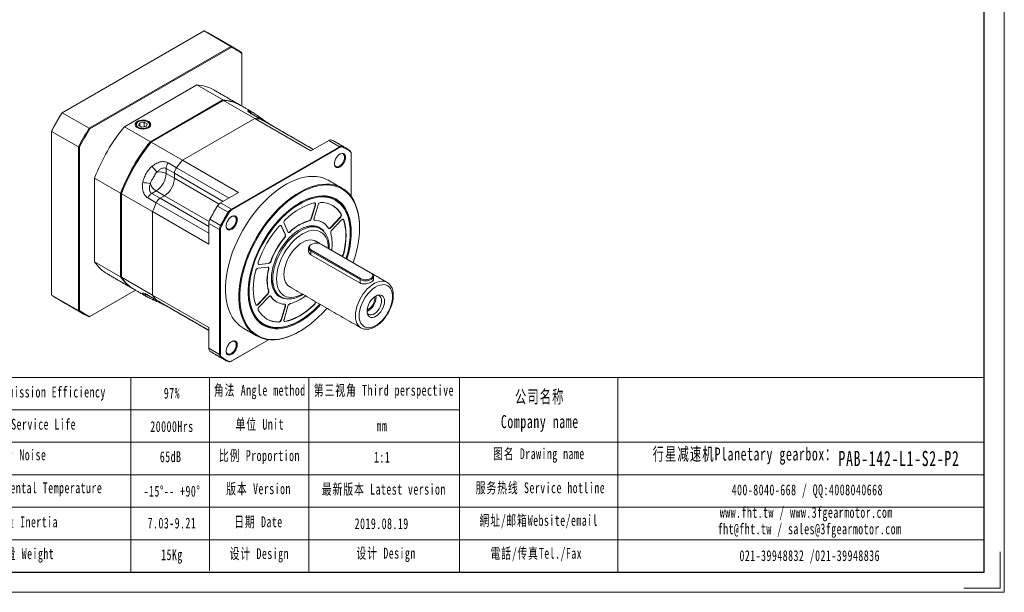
# Model space of a CAD drawing. Header units: millimetres. Extents: x -167 to 1131, y -116 to 802.
# Tile 3 of 5: x 380 to 1131, y -116 to 321. Entities that reach past the tile are written whole.
import ezdxf

# ---------------------------------------------------------------- set-up
doc = ezdxf.new("R2010")
doc.units = ezdxf.units.MM
doc.header["$LTSCALE"] = 2
doc.layers.get('0').update_dxf_attribs({"lineweight": 18})
doc.layers.add('SLD-0', color=7, linetype='Continuous', lineweight=18)
doc.layers.add('图框_外框线', color=7, linetype='Continuous', lineweight=18)
doc.styles.add('标准', font='txt', dxfattribs={"width": 0.667})

msp = doc.modelspace()

# ---------------------------------------------------------------- linework, layer by layer
at = {"color": 7, "linetype": 'Continuous', "lineweight": 15}
for p, q in [((520.8, 312.08), (412.83, 249.75)), ((520.8, 312.08), (541.3, 300.24)), ((433.34, 237.92), (541.3, 300.24)), ((541.52, 299.55), (433.82, 237.38)), ((549.54, 295.48), (549.54, 294.92)), ((549.54, 254.83), (549.54, 294.92)), ((460.1, 239.08), (515.24, 270.91)), ((515.24, 270.91), (535.04, 259.48)), ((479.9, 227.65), (535.04, 259.48)), ((535.75, 259.07), (480.61, 227.24)), ((535.75, 259.07), (559.43, 245.4)), ((433.34, 237.92), (412.83, 249.75)), ((563.9, 244.83), (557.53, 248.5)), ((471.79, 242.12), (470.89, 240.19)), ((470.89, 240.19), (473.34, 238.78)), ((475.13, 242.64), (471.79, 242.12)), ((471.79, 239.67), (471.79, 242.12)), ((477.58, 241.23), (475.13, 242.64)), ((475.13, 239.05), (475.13, 242.64)), ((476.69, 239.29), (477.58, 241.23)), ((504.3, 213.57), (559.43, 245.4)), ((504.3, 213.57), (559.43, 245.4)), ((602.21, 220.7), (559.43, 245.4)), ((603.95, 221.7), (563.9, 244.83)), ((404.59, 235.73), (404.59, 235.48)), ((404.59, 235.48), (425.09, 223.64)), ((404.59, 235.48), (404.59, 110.8)), ((460.1, 239.08), (479.9, 227.65)), ((473.34, 238.78), (476.69, 239.29)), ((504.3, 213.57), (480.61, 227.24)), ((602.21, 220.7), (615.8, 228.55)), ((623.94, 223.85), (615.8, 228.55)), ((618.14, 228.88), (626.27, 224.18)), ((425.09, 98.97), (425.09, 223.64)), ((425.8, 223.49), (425.8, 99.12)), ((541.62, 176.33), (623.94, 223.85)), ((624.29, 223.24), (541.97, 175.72)), ((624.29, 223.24), (623.94, 223.85)), ((626.39, 223.54), (626.27, 224.18)), ((632.19, 220.19), (632.1, 220.82)), ((632.98, 218.63), (632.98, 218.22)), ((632.98, 185.8), (632.98, 218.22)), ((493.47, 211.52), (499.84, 207.85)), ((504.3, 213.57), (547.08, 188.87)), ((498.28, 203.56), (491.91, 207.24)), ((491.91, 207.24), (491.91, 203.43)), ((491.91, 203.43), (498.28, 199.75)), ((498.28, 199.75), (498.28, 203.56)), ((498.28, 203.56), (498.28, 199.75)), ((535.41, 182.13), (498.28, 203.56)), ((499.84, 207.85), (539.9, 184.72)), ((437.47, 136.2), (437.47, 199.87)), ((437.47, 199.87), (457.27, 188.44)), ((532.31, 180.11), (498.28, 199.75)), ((457.27, 124.77), (457.27, 188.44)), ((457.97, 188.34), (457.97, 188.03)), ((457.97, 188.03), (481.66, 174.36)), ((457.97, 188.03), (457.97, 124.37)), ((484.25, 190.15), (480.95, 188.25)), ((480.95, 188.25), (487.31, 184.57)), ((484.25, 190.15), (490.62, 186.48)), ((533.49, 181.03), (547.08, 188.87)), ((484.38, 181.08), (478.02, 184.76)), ((524.44, 157.96), (484.38, 181.08)), ((487.31, 184.57), (490.62, 186.48)), ((490.62, 186.48), (487.31, 184.57)), ((487.31, 184.57), (524.44, 163.14)), ((524.64, 166.84), (490.62, 186.48)), ((533.49, 181.03), (541.62, 176.33)), ((481.66, 110.69), (481.66, 174.36)), ((481.66, 110.69), (481.66, 174.36)), ((524.44, 149.66), (481.66, 174.36)), ((539.28, 173.96), (531.15, 178.65)), ((539.87, 173.59), (539.28, 173.96)), ((541.97, 175.72), (541.62, 176.33)), ((602.51, 169.36), (605.5, 179.41)), ((602.73, 169.23), (605.71, 179.29)), ((607.67, 179.48), (604.69, 169.43)), ((605.71, 179.29), (605.5, 179.41)), ((532.57, 160.66), (524.44, 165.36)), ((524.44, 149.66), (524.44, 165.36)), ((525.33, 168.57), (533.46, 163.87)), ((581.76, 165.46), (584.75, 158.86)), ((601, 167.3), (600.79, 167.43)), ((602.51, 169.36), (602.73, 169.23)), ((605.12, 167.85), (605.33, 167.73)), ((617.18, 162.21), (624.39, 169.82)), ((617.4, 162.09), (624.61, 169.7)), ((625.42, 167.91), (618.21, 160.29)), ((624.61, 169.7), (624.39, 169.82)), ((625.12, 172.48), (625.33, 172.36)), ((627.3, 168), (627.09, 168.12)), ((533.28, 160.66), (532.57, 160.66)), ((532.57, 65.61), (532.57, 160.66)), ((533.28, 160.66), (533.28, 65.61)), ((534.08, 163.55), (533.46, 163.87)), ((582.58, 156.91), (579.59, 163.51)), ((579.8, 163.39), (579.59, 163.51)), ((582.79, 156.79), (579.8, 163.39)), ((586.26, 159.04), (586.47, 158.92)), ((617.18, 162.21), (617.4, 162.09)), ((639.35, 162.53), (639.35, 162.12)), ((582.15, 154.35), (581.93, 154.47)), ((582.58, 156.91), (582.79, 156.79)), ((600.47, 146.73), (600.47, 144.13)), ((602.65, 145.02), (602.22, 144.28)), ((639.7, 122.65), (602.22, 144.28)), ((602.22, 141.57), (602.22, 144.28)), ((602.65, 145.02), (640.12, 123.38)), ((647.76, 127.79), (610.28, 149.43)), ((437.47, 136.2), (457.27, 124.77)), ((571.66, 136.67), (571.87, 136.55)), ((639.7, 119.94), (602.22, 141.57)), ((627.09, 142.46), (627.3, 142.33)), ((569.27, 132.04), (562.06, 131.33)), ((562.66, 134.18), (569.87, 134.9)), ((562.66, 134.18), (562.87, 134.06)), ((562.87, 134.06), (570.08, 134.77)), ((570.08, 134.77), (569.87, 134.9)), ((570.08, 130.52), (569.87, 130.64)), ((648.19, 127.55), (647.76, 127.79)), ((481.66, 110.69), (457.97, 124.37)), ((572.17, 123.34), (572.17, 123.68)), ((639.7, 122.65), (640.12, 123.38)), ((639.7, 119.94), (639.7, 122.65)), ((649.94, 125.1), (649.94, 122.49)), ((468.55, 114.53), (433.34, 94.21)), ((433.82, 94.49), (468.55, 114.53)), ((554.62, 110.03), (554.49, 113.34)), ((555.23, 115.25), (555.2, 113.54)), ((569.87, 113.86), (570.08, 113.74)), ((425.09, 98.97), (404.59, 110.8)), ((478.02, 110.78), (484.38, 107.11)), ((481.66, 110.69), (524.44, 85.99)), ((484.38, 107.11), (524.44, 83.98)), ((561.85, 103.8), (569.06, 111.41)), ((562.06, 103.67), (569.27, 111.29)), ((570.08, 109.49), (562.87, 101.88)), ((569.27, 111.29), (569.06, 111.41)), ((571.87, 109.78), (571.66, 109.9)), ((579.8, 109.21), (579.45, 109.4)), ((492.95, 102.06), (492.87, 102.1)), ((499.24, 98.43), (499.31, 98.38)), ((499.31, 98.38), (499.24, 98.43)), ((561.85, 103.8), (562.06, 103.67)), ((579.59, 92.22), (582.58, 102.27)), ((579.8, 92.1), (582.79, 102.15)), ((584.75, 102.35), (581.76, 92.29)), ((582.79, 102.15), (582.58, 102.27)), ((604.85, 103.45), (604.64, 103.57)), ((577.86, 90.15), (577.65, 90.27)), ((579.59, 92.22), (579.8, 92.1)), ((582.41, 90.74), (582.63, 90.62)), ((524.44, 70.3), (524.44, 85.99)), ((640.31, 85.81), (640.15, 85.91)), ((570.05, 76.8), (541.62, 60.38)), ((541.97, 60.59), (570.05, 76.8)), ((524.44, 70.3), (532.57, 65.61)), ((533.46, 63.42), (525.33, 68.11)), ((533.28, 65.61), (532.57, 65.61)), ((533.46, 63.42), (534.08, 63.64)), ((539.28, 60.05), (539.87, 60.29)), ((541.62, 60.38), (541.97, 60.59))]:
    msp.add_line(p, q, dxfattribs=at)
for points in [[(557.53, 248.5), (557.87, 248.4), (558.05, 248.31)], [(478.48, 238.26), (479.4, 238.94), (480, 239.74), (480.23, 240.6), (480.09, 241.46), (479.58, 242.28), (478.74, 243), (477.61, 243.57), (476.27, 243.97), (474.8, 244.16), (473.3, 244.13), (471.85, 243.89), (470.56, 243.44), (469.5, 242.83), (468.73, 242.08), (468.31, 241.25), (468.26, 240.38), (468.59, 239.53), (469.27, 238.76), (470.27, 238.11), (471.51, 237.62), (472.93, 237.33), (474.43, 237.25), (475.91, 237.38), (477.29, 237.73), (478.48, 238.26)], [(477.81, 238.64), (478.64, 239.28), (479.15, 240.02), (479.29, 240.81), (479.05, 241.59), (478.46, 242.31), (477.56, 242.91), (476.41, 243.34), (475.1, 243.58), (473.72, 243.61), (472.38, 243.42), (471.18, 243.03), (470.21, 242.47), (469.54, 241.78), (469.21, 241.01), (469.26, 240.21), (469.67, 239.45), (470.43, 238.79), (471.47, 238.27), (472.71, 237.93), (474.06, 237.79), (475.43, 237.87), (476.71, 238.16), (477.81, 238.64)], [(564.42, 244.63), (564.24, 244.72), (563.9, 244.83)], [(563.9, 244.83), (564.24, 244.72), (564.42, 244.63)], [(628.62, 215.81), (628.49, 214.51), (628.1, 213.15), (627.47, 211.79), (626.65, 210.54), (625.69, 209.46), (624.65, 208.62), (623.59, 208.09), (622.58, 207.88), (621.68, 208.02), (620.95, 208.5), (620.44, 209.28), (620.17, 210.32), (620.17, 211.54), (620.44, 212.89), (620.95, 214.26), (621.68, 215.57), (622.58, 216.75), (623.59, 217.71), (624.65, 218.4), (625.69, 218.78), (626.65, 218.81), (627.47, 218.5), (628.1, 217.87), (628.49, 216.95), (628.62, 215.81)], [(627.92, 215.81), (627.78, 216.89), (627.4, 217.75), (626.78, 218.33), (625.97, 218.58), (625.03, 218.48), (624.2, 218.15)], [(620.14, 211.12), (620.27, 210.23), (620.66, 209.37), (621.28, 208.8), (622.08, 208.55), (623.02, 208.64), (624.03, 209.07), (625.03, 209.81), (625.97, 210.8), (626.78, 211.98), (627.4, 213.26), (627.78, 214.57), (627.92, 215.81)], [(615.63, 198.21), (614.72, 198.7), (612.17, 199.82), (609.46, 200.62), (606.6, 201.1), (603.62, 201.25), (600.52, 201.08), (597.33, 200.59), (594.07, 199.78), (590.74, 198.65), (587.37, 197.21), (583.98, 195.47), (580.58, 193.44), (577.2, 191.12), (573.85, 188.54), (570.55, 185.7), (567.32, 182.62), (564.18, 179.32), (561.14, 175.82), (558.22, 172.13), (555.43, 168.28), (552.8, 164.28), (550.33, 160.16), (548.04, 155.94), (545.95, 151.64), (544.05, 147.29), (542.37, 142.92), (540.92, 138.53), (539.69, 134.17), (538.7, 129.84), (537.95, 125.58), (537.45, 121.42), (537.2, 117.36), (537.2, 113.44), (537.45, 109.67), (537.95, 106.08), (538.7, 102.68), (539.69, 99.5), (540.92, 96.55), (542.37, 93.85), (544.05, 91.41), (545.95, 89.25), (548.04, 87.37), (550.33, 85.8), (550.63, 85.62)], [(593.39, 82.92), (590.84, 81.53), (587.46, 79.94), (584.11, 78.65), (580.81, 77.68), (577.58, 77.03), (574.43, 76.7), (571.39, 76.69), (568.47, 77.01), (565.69, 77.65), (563.05, 78.61), (560.59, 79.88), (558.3, 81.46), (556.2, 83.33), (554.31, 85.49), (552.63, 87.93), (551.17, 90.63), (549.94, 93.58), (548.95, 96.76), (548.21, 100.16), (547.7, 103.75), (547.45, 107.52), (547.45, 111.44), (547.7, 115.5), (548.21, 119.66), (548.95, 123.92), (549.94, 128.25), (551.17, 132.61), (552.63, 137), (554.31, 141.38), (556.2, 145.72), (558.3, 150.02), (560.59, 154.24), (563.05, 158.36), (565.69, 162.36), (568.47, 166.21), (571.39, 169.9), (574.43, 173.41), (577.58, 176.7), (580.81, 179.78), (584.11, 182.62), (587.46, 185.2), (590.84, 187.52), (594.23, 189.55), (597.63, 191.29), (600.99, 192.73), (604.32, 193.86), (607.59, 194.67), (610.78, 195.16), (613.87, 195.33), (616.85, 195.18), (619.71, 194.7), (622.42, 193.9), (624.97, 192.78), (627.35, 191.36), (629.54, 189.63), (631.54, 187.61), (633.33, 185.31), (634.9, 182.74), (636.24, 179.91), (637.35, 176.84), (638.22, 173.55), (638.85, 170.06), (639.22, 166.37), (639.35, 162.53)], [(639.35, 162.12), (639.22, 165.94), (638.85, 169.59), (638.23, 173.06), (637.37, 176.32), (636.27, 179.37), (634.93, 182.17), (633.38, 184.72), (631.6, 187.01), (629.62, 189.01), (627.44, 190.73), (625.08, 192.14), (622.55, 193.25), (619.86, 194.04), (617.03, 194.52), (614.07, 194.67), (611, 194.5), (607.83, 194.02), (604.59, 193.21), (601.29, 192.09), (597.95, 190.66), (594.58, 188.93), (591.21, 186.92), (587.85, 184.62), (584.53, 182.06), (581.26, 179.24), (578.05, 176.19), (574.93, 172.91), (571.91, 169.44), (569.02, 165.78), (566.25, 161.95), (563.64, 157.98), (561.19, 153.9), (558.92, 149.71), (556.84, 145.45), (554.96, 141.13), (553.29, 136.78), (551.85, 132.43), (550.63, 128.1), (549.65, 123.81), (548.91, 119.59), (548.41, 115.45), (548.16, 111.42), (548.16, 107.53), (548.41, 103.79), (548.91, 100.23), (549.65, 96.86), (550.63, 93.71), (551.85, 90.78), (553.29, 88.1), (554.96, 85.68), (556.84, 83.53), (558.92, 81.67), (561.19, 80.11), (563.64, 78.84), (566.25, 77.89), (569.02, 77.26), (571.91, 76.95), (574.93, 76.95), (578.05, 77.28), (581.26, 77.93), (584.53, 78.89), (587.85, 80.17), (591.21, 81.74), (594.58, 83.62), (597.95, 85.78), (601.29, 88.21), (604.59, 90.9), (607.83, 93.84), (611, 97), (614.07, 100.38), (614.4, 100.77)], [(609.63, 103.52), (608.21, 102.02), (605.27, 99.13), (602.25, 96.47), (599.18, 94.05), (596.08, 91.9), (592.96, 90.03), (589.84, 88.45), (586.75, 87.16), (583.71, 86.19), (580.72, 85.52), (577.82, 85.18), (575.02, 85.15), (572.34, 85.45), (569.8, 86.06), (567.4, 86.99), (565.17, 88.22), (563.13, 89.76), (561.27, 91.59), (559.62, 93.7), (558.19, 96.07), (556.98, 98.69), (556, 101.55), (555.27, 104.63), (554.77, 107.9), (554.52, 111.35), (554.52, 114.95), (554.77, 118.69), (555.27, 122.53), (556, 126.46), (556.98, 130.45), (558.19, 134.47), (559.62, 138.49), (561.27, 142.5), (563.13, 146.47), (565.17, 150.37), (567.4, 154.18), (569.8, 157.88), (572.34, 161.43), (575.02, 164.82), (577.82, 168.03), (580.72, 171.03), (583.71, 173.81), (586.75, 176.35), (589.84, 178.64), (592.96, 180.65), (596.08, 182.38), (599.18, 183.81), (602.25, 184.94), (605.27, 185.76), (608.21, 186.27), (611.07, 186.45), (613.81, 186.32), (616.43, 185.86), (618.9, 185.09), (621.21, 184.01), (623.35, 182.62), (625.3, 180.94), (627.06, 178.97), (628.6, 176.73), (629.92, 174.23), (631.01, 171.48), (631.87, 168.51), (632.49, 165.34), (632.86, 161.97), (632.98, 158.45)], [(605.47, 184.95), (604.46, 184.72), (601.45, 183.84), (598.38, 182.65), (595.29, 181.15), (592.19, 179.36), (589.09, 177.29), (586.03, 174.94), (583.02, 172.34), (580.07, 169.51), (577.22, 166.46), (574.47, 163.21), (571.85, 159.78), (569.37, 156.19), (567.04, 152.47), (564.89, 148.65), (562.93, 144.74), (561.17, 140.77), (559.62, 136.77), (558.28, 132.77), (557.18, 128.78), (556.32, 124.84), (555.7, 120.97), (555.33, 117.2), (555.23, 115.25)], [(604.85, 180.96), (602.13, 180.3), (599.37, 179.35), (596.56, 178.12), (593.74, 176.62), (590.92, 174.86), (588.11, 172.85), (585.34, 170.6), (582.63, 168.13)], [(620.88, 183.63), (620.33, 183.94), (617.98, 184.98), (615.48, 185.71), (612.83, 186.11), (610.06, 186.19), (607.18, 185.95), (604.2, 185.38), (601.16, 184.49), (598.07, 183.28), (594.95, 181.77), (593.55, 181)], [(593.55, 181), (594.95, 181.77), (595.19, 181.9)], [(595.19, 181.9), (598.07, 183.28), (601.16, 184.49), (604.2, 185.38), (607.18, 185.95), (610.06, 186.19), (612.83, 186.11), (615.48, 185.71), (617.98, 184.98), (620.33, 183.94), (622.49, 182.58), (624.48, 180.92), (626.25, 178.97), (627.82, 176.74), (629.16, 174.25), (630.27, 171.51), (631.15, 168.54), (631.77, 165.36), (632.15, 161.99), (632.28, 158.45), (632.15, 154.76), (631.77, 150.95), (631.15, 147.05), (630.27, 143.07), (629.16, 139.05), (629, 138.52)], [(604.85, 180.96), (605.11, 180.98), (605.35, 180.92), (605.54, 180.78), (605.69, 180.58), (605.78, 180.31), (605.82, 180), (605.8, 179.65), (605.71, 179.29)], [(632.12, 153.89), (632.15, 154.38), (632.28, 158.04), (632.15, 161.55), (631.78, 164.89), (631.16, 168.04), (630.29, 170.98), (629.19, 173.7), (627.86, 176.17), (626.31, 178.38), (624.55, 180.31), (622.58, 181.95), (620.43, 183.3), (618.11, 184.33), (615.63, 185.05), (613.01, 185.45), (610.26, 185.53), (607.4, 185.29), (605.47, 184.95)], [(537.64, 163.5), (537.77, 162.61), (538.16, 161.75), (538.78, 161.17), (539.58, 160.93), (540.52, 161.02), (541.53, 161.45), (542.53, 162.18), (543.47, 163.17), (544.28, 164.35), (544.9, 165.64), (545.28, 166.94), (545.42, 168.18)], [(546.12, 168.18), (545.99, 166.89), (545.6, 165.52), (544.97, 164.17), (544.15, 162.91), (543.19, 161.83), (542.15, 161), (541.09, 160.46), (540.08, 160.26), (539.18, 160.4), (538.45, 160.87), (537.94, 161.65), (537.67, 162.69), (537.67, 163.92), (537.94, 165.26), (538.45, 166.63), (539.18, 167.95), (540.08, 169.12), (541.09, 170.09), (542.15, 170.78), (543.19, 171.15), (544.15, 171.18), (544.97, 170.87), (545.6, 170.24), (545.99, 169.32), (546.12, 168.18)], [(545.42, 168.18), (545.28, 169.27), (544.9, 170.13), (544.28, 170.7), (543.47, 170.95), (542.53, 170.86), (541.7, 170.52)], [(605.33, 167.73), (605.11, 167.77), (604.92, 167.87), (604.77, 168.03), (604.66, 168.24), (604.6, 168.49), (604.58, 168.78), (604.61, 169.1), (604.69, 169.43)], [(604.89, 167.9), (604.9, 167.89), (605.12, 167.85)], [(625.42, 167.91), (625.7, 168.16), (625.99, 168.36), (626.27, 168.48), (626.55, 168.53), (626.8, 168.51), (627.01, 168.41), (627.18, 168.23), (627.3, 168)], [(627.09, 168.12), (626.97, 168.36), (626.85, 168.49)], [(627.09, 142.46), (627.87, 146.04), (628.43, 149.56), (628.77, 153), (628.88, 156.32), (628.77, 159.52), (628.43, 162.56), (627.87, 165.43), (627.09, 168.12)], [(627.3, 142.33), (628.08, 145.92), (628.64, 149.44), (628.98, 152.87), (629.09, 156.2), (628.98, 159.39), (628.64, 162.44), (628.08, 165.31), (627.3, 168)], [(572.17, 123.68), (572.3, 126.11), (572.68, 128.98), (573.3, 131.94), (574.16, 134.95), (575.26, 137.96), (576.57, 140.95), (578.08, 143.88), (579.78, 146.71), (581.64, 149.42), (583.64, 151.96), (585.76, 154.32), (587.97, 156.46), (590.25, 158.35), (592.57, 159.98), (594.91, 161.33), (597.23, 162.38), (599.41, 163.09)], [(573.23, 123.14), (573.36, 125.86), (573.73, 128.69), (574.34, 131.6), (575.19, 134.55), (576.27, 137.52), (577.56, 140.46), (579.04, 143.34), (580.71, 146.12), (582.54, 148.78), (584.51, 151.29), (586.59, 153.61), (588.77, 155.71), (591.01, 157.57), (593.3, 159.18), (595.59, 160.5), (597.88, 161.54), (600.12, 162.26), (602.3, 162.67), (604.38, 162.76), (606.35, 162.53), (608.18, 161.98), (609.5, 161.33)], [(615.66, 146.23), (615.53, 148.48), (615.16, 150.8), (614.55, 152.9), (613.7, 154.78), (612.62, 156.41), (611.34, 157.76), (609.86, 158.81), (608.2, 159.57), (606.39, 160), (604.45, 160.12), (602.4, 159.92), (600.27, 159.4), (598.08, 158.56), (595.86, 157.43), (593.64, 156), (591.45, 154.31), (589.32, 152.37), (587.27, 150.2), (585.33, 147.84), (583.52, 145.31), (581.86, 142.65), (580.38, 139.88), (579.1, 137.05), (578.02, 134.19), (577.17, 131.33), (576.56, 128.51), (576.19, 125.77), (576.06, 123.14)], [(577.86, 163.1), (578.13, 163.38), (578.42, 163.6), (578.71, 163.75), (578.99, 163.83), (579.25, 163.83), (579.48, 163.75), (579.67, 163.61), (579.8, 163.39)], [(579.59, 163.51), (579.45, 163.73), (579.39, 163.8)], [(586.47, 158.92), (586.22, 158.71), (585.96, 158.55), (585.7, 158.45), (585.46, 158.41), (585.23, 158.43), (585.03, 158.52), (584.87, 158.66), (584.75, 158.86)], [(608.38, 161.98), (607.12, 162.59), (605.29, 163.14), (603.32, 163.37), (601.24, 163.28), (599.06, 162.87), (596.82, 162.15), (596.61, 162.07)], [(617.4, 162.09), (617.15, 161.86), (616.89, 161.67), (616.63, 161.54), (616.38, 161.47), (616.14, 161.46), (615.93, 161.52), (615.75, 161.63), (615.6, 161.8)], [(581.72, 126.4), (581.84, 128.65), (582.22, 131.01), (582.84, 133.42), (583.69, 135.86), (584.76, 138.28), (586.03, 140.63), (587.47, 142.87), (589.06, 144.96), (590.78, 146.87), (592.58, 148.56), (594.44, 150), (596.33, 151.16), (598.21, 152.03), (600.05, 152.58), (601.81, 152.82), (603.47, 152.72), (604.99, 152.31), (605.86, 151.89)], [(610.28, 149.43), (609.17, 149.92), (607.86, 150.23), (606.47, 150.34), (605.07, 150.23), (603.77, 149.92), (602.65, 149.43), (601.79, 148.78), (601.25, 148.03), (601.07, 147.22), (601.25, 146.42), (601.79, 145.66), (602.65, 145.02)], [(602.22, 144.28), (601.27, 145), (600.67, 145.84), (600.47, 146.73), (600.67, 147.63), (601.27, 148.46), (602.22, 149.18), (602.22, 149.18)], [(562.87, 134.06), (562.61, 134.07), (562.39, 134.16), (562.21, 134.32), (562.09, 134.55), (562.01, 134.83), (562, 135.16), (562.04, 135.51), (562.15, 135.89)], [(560.17, 129.25), (559.39, 125.66), (558.83, 122.14), (558.5, 118.7), (558.38, 115.38), (558.5, 112.18), (558.83, 109.14), (559.39, 106.27), (560.17, 103.58)], [(562.31, 134.22), (562.4, 134.19), (562.66, 134.18)], [(569.27, 132.04), (569.5, 132.04), (569.7, 131.97), (569.88, 131.84), (570.01, 131.66), (570.1, 131.42), (570.14, 131.15), (570.13, 130.85), (570.08, 130.52)], [(648.19, 127.55), (649.14, 126.83), (649.74, 125.99), (649.94, 125.1), (649.74, 124.2), (649.14, 123.37), (648.19, 122.65), (646.94, 122.1), (645.5, 121.75), (643.94, 121.63), (642.39, 121.75), (640.94, 122.1), (639.7, 122.65)], [(640.12, 123.38), (641.24, 122.89), (642.55, 122.58), (643.94, 122.47), (645.34, 122.58), (646.64, 122.89), (647.76, 123.38), (648.62, 124.03), (649.16, 124.78), (649.34, 125.59), (649.16, 126.39), (648.62, 127.15), (647.76, 127.79)], [(582.37, 108.06), (581.64, 108.19), (579.78, 108.75), (578.08, 109.62), (576.57, 110.81), (575.26, 112.28), (574.16, 114.03), (573.3, 116.04), (572.68, 118.28), (572.3, 120.72), (572.17, 123.34)], [(579.45, 109.4), (579.04, 109.64), (577.56, 110.81), (576.27, 112.26), (575.19, 113.98), (574.34, 115.95), (573.73, 118.16), (573.36, 120.56), (573.23, 123.14)], [(576.06, 123.14), (576.19, 120.65), (576.56, 118.33), (577.17, 116.23), (578.02, 114.35), (579.1, 112.72), (580.38, 111.37), (581.86, 110.32), (583.52, 109.56), (585.33, 109.13), (587.27, 109.01), (589.32, 109.21), (591.45, 109.73), (593.64, 110.57), (595.66, 111.59)], [(585.86, 117.24), (584.76, 118.04), (583.69, 119.22), (582.84, 120.67), (582.22, 122.38), (581.84, 124.3), (581.72, 126.4)], [(636.16, 94.97), (636.29, 97.22), (636.67, 99.57), (637.29, 101.99), (638.14, 104.43), (639.21, 106.85), (640.48, 109.2), (641.92, 111.44), (643.51, 113.53), (645.22, 115.44), (647.03, 117.13), (648.89, 118.56), (650.78, 119.73), (652.66, 120.59), (654.5, 121.15), (656.26, 121.38), (657.92, 121.29), (659.44, 120.88), (660.34, 120.43)], [(554.49, 113.34), (554.62, 110), (555, 106.63), (555.62, 103.45), (556.5, 100.48), (557.61, 97.74), (558.95, 95.24), (560.51, 93.02), (562.29, 91.07), (564.27, 89.41), (565.89, 88.36)], [(555.2, 113.54), (555.33, 110.03), (555.7, 106.69), (556.32, 103.54), (557.18, 100.6), (558.28, 97.88), (559.62, 95.41), (561.17, 93.2), (562.93, 91.27), (564.89, 89.63), (567.04, 88.28), (569.37, 87.25), (571.85, 86.53), (574.47, 86.13), (577.22, 86.05), (580.07, 86.29), (583.02, 86.86), (586.03, 87.74), (589.09, 88.93), (592.19, 90.43), (594.92, 91.99)], [(638.99, 94.97), (639.12, 93), (639.49, 91.2), (640.09, 89.63), (640.93, 88.3), (641.97, 87.24), (643.2, 86.48), (644.6, 86.02), (646.14, 85.89), (647.79, 86.07), (649.51, 86.57), (651.28, 87.37), (653.05, 88.47), (654.8, 89.83), (656.49, 91.44), (658.08, 93.26), (659.56, 95.26), (660.88, 97.39), (662.02, 99.62), (662.96, 101.9), (663.68, 104.19), (664.17, 106.45), (664.42, 108.62), (664.42, 110.67), (664.17, 112.56), (663.68, 114.25), (662.96, 115.7), (662.02, 116.9), (660.88, 117.81), (659.56, 118.42), (658.08, 118.72), (656.49, 118.7), (654.8, 118.36), (653.05, 117.7), (651.28, 116.75), (649.51, 115.52), (647.79, 114.02), (646.14, 112.31), (644.6, 110.39), (643.2, 108.32), (641.97, 106.14), (640.93, 103.87), (640.09, 101.58), (639.49, 99.31), (639.12, 97.09), (638.99, 94.97)], [(478.02, 110.78), (478.28, 110.54), (478.45, 110.43)], [(484.38, 107.11), (484.65, 106.87), (484.81, 106.76)], [(484.81, 106.76), (484.65, 106.87), (484.38, 107.11)], [(609, 103.88), (607.18, 101.96), (604.2, 99.1), (601.16, 96.48), (598.07, 94.12), (594.95, 92.02), (591.82, 90.22), (588.7, 88.71), (585.61, 87.5), (582.56, 86.61), (579.59, 86.04), (576.71, 85.8), (573.94, 85.88), (571.29, 86.28), (568.79, 87.01), (566.44, 88.05), (564.27, 89.41), (562.29, 91.07), (560.51, 93.02), (558.95, 95.24), (557.61, 97.74), (556.5, 100.48), (555.62, 103.45), (555, 106.63), (554.62, 110), (554.62, 110.03)], [(570.08, 109.49), (570.33, 109.72), (570.59, 109.91), (570.85, 110.04), (571.1, 110.11), (571.34, 110.12), (571.55, 110.06), (571.73, 109.95), (571.87, 109.78)], [(571.66, 109.9), (571.52, 110.07), (571.51, 110.08)], [(645.07, 98.48), (645.2, 100.05), (645.58, 101.71), (646.19, 103.39), (647.02, 105.03), (648.03, 106.57), (649.18, 107.94), (650.42, 109.1), (651.72, 110), (653.02, 110.6), (654.27, 110.88), (655.42, 110.83), (656.42, 110.46), (657.25, 109.78), (657.86, 108.8), (658.24, 107.58), (658.37, 106.16), (658.24, 104.58), (657.86, 102.93), (657.25, 101.24), (656.42, 99.6), (655.42, 98.06), (654.27, 96.69), (653.02, 95.53), (651.72, 94.64), (650.42, 94.04), (649.18, 93.75), (648.03, 93.8), (647.02, 94.17), (646.19, 94.86), (645.58, 95.83), (645.2, 97.05), (645.07, 98.48)], [(651.81, 110.05), (651.9, 108.95), (651.77, 107.48), (651.39, 105.92), (650.78, 104.35), (649.97, 102.83), (648.98, 101.43), (647.87, 100.22), (646.67, 99.24), (645.45, 98.53), (645.07, 98.37)], [(653.19, 110.65), (653.22, 110.65), (654.21, 110.39), (655.03, 109.82), (655.64, 108.95), (656.01, 107.83), (656.14, 106.5), (656.01, 105.03), (655.64, 103.47), (655.03, 101.9), (654.21, 100.38), (653.22, 98.98), (652.11, 97.77), (650.92, 96.79), (649.7, 96.08), (648.5, 95.69), (647.39, 95.62), (646.4, 95.87), (645.59, 96.45), (645.24, 96.88)], [(562.06, 103.67), (561.78, 103.42), (561.49, 103.22), (561.2, 103.1), (560.93, 103.05), (560.68, 103.07), (560.46, 103.17), (560.29, 103.35), (560.17, 103.58)], [(582.15, 103.85), (582.36, 103.81), (582.55, 103.71), (582.7, 103.55), (582.82, 103.34), (582.88, 103.09), (582.9, 102.8), (582.87, 102.48), (582.79, 102.15)], [(582.41, 90.74), (585.13, 91.41), (587.9, 92.36), (590.7, 93.59), (593.53, 95.09), (596.35, 96.85), (599.15, 98.85), (601.92, 101.1), (604.64, 103.57)], [(582.63, 90.62), (585.34, 91.28), (588.11, 92.23), (590.92, 93.46), (593.74, 94.96), (596.56, 96.72), (599.37, 98.73), (602.13, 100.98), (604.85, 103.45)], [(582.63, 90.62), (582.36, 90.6), (582.13, 90.66), (581.93, 90.8), (581.78, 91), (581.69, 91.27), (581.66, 91.58), (581.68, 91.93), (581.76, 92.29)], [(581.97, 90.76), (582.15, 90.72), (582.41, 90.74)], [(640.15, 85.91), (639.21, 86.61), (638.14, 87.79), (637.29, 89.24), (636.67, 90.94), (636.29, 92.87), (636.16, 94.97)], [(546.12, 72.91), (545.99, 71.62), (545.6, 70.25), (544.97, 68.9), (544.15, 67.64), (543.19, 66.56), (542.15, 65.73), (541.09, 65.19), (540.08, 64.99), (539.18, 65.13), (538.45, 65.6), (537.94, 66.38), (537.67, 67.42), (537.67, 68.65), (537.94, 69.99), (538.45, 71.36), (539.18, 72.68), (540.08, 73.86), (541.09, 74.82), (542.15, 75.51), (543.19, 75.88), (544.15, 75.91), (544.97, 75.6), (545.6, 74.97), (545.99, 74.06), (546.12, 72.91)], [(545.42, 72.91), (545.28, 74), (544.9, 74.86), (544.28, 75.43), (543.47, 75.68), (542.53, 75.59), (541.7, 75.26)], [(537.64, 68.23), (537.77, 67.34), (538.16, 66.48), (538.78, 65.91), (539.58, 65.66), (540.52, 65.75), (541.53, 66.18), (542.53, 66.91), (543.47, 67.9), (544.28, 69.08), (544.9, 70.37), (545.28, 71.68), (545.42, 72.91)]]:
    msp.add_lwpolyline(points, dxfattribs=at)
for centre, radius, start, end in [((505.56, 276.17), 39.01, 60.00961, 67.00886), ((526.09, 264.39), 38.95, 52.97641, 67.01284), ((526.28, 263.9), 38.78, 53.13539, 66.85386), ((513.89, 242.02), 28.92, 60.41329, 87.32524), ((533.77, 230.9), 28.61, 59.43915, 87.46536), ((534.4, 230.18), 28.92, 60.41329, 87.32524), ((583.13, 141.91), 201.58, 147.65645, 152.34356), ((582.29, 142.4), 200.72, 147.70969, 152.2903), ((552.47, 247.11), 4.9, 23.61759, 61.84884), ((471.38, 239.48), 3.22, 115.52813, 164.83849), ((477.01, 239.41), 3.32, 15.96791, 63.66552), ((557.68, 213.81), 31.63, 78.6744, 86.82622), ((557.68, 213.81), 31.63, 78.6744, 86.82622), ((560.92, 245.61), 2.01, 356.86586, 49.18776), ((603.64, 130.07), 201.58, 147.65645, 152.34356), ((603.5, 130.15), 200.72, 147.70969, 152.2903), ((566.78, 151.35), 138.12, 140.56707, 159.43293), ((586.58, 139.92), 138.12, 140.56707, 159.43293), ((587.29, 139.51), 138.12, 140.56707, 159.43293), ((586.47, 139.99), 137.29, 140.62077, 159.37923), ((586.47, 139.99), 137.29, 140.62077, 159.37923), ((617.3, 226.39), 2.63, 71.29541, 124.73674), ((605.59, 200.41), 31.11, 60.00741, 66.20427), ((625.43, 221.69), 2.63, 71.29541, 124.73674), ((625.64, 221.3), 2.36, 71.29542, 124.73685), ((613.74, 195.75), 31.07, 53.78224, 66.20701), ((613.93, 195.25), 30.91, 53.7824, 66.2068), ((630.36, 218.84), 2.63, 355.26075, 48.69355), ((630.63, 218.41), 2.36, 355.26088, 48.69344), ((499.49, 206.91), 7.58, 142.50818, 177.51405), ((606.52, 129.22), 132.53, 140.47214, 143.6079), ((606.52, 129.22), 132.53, 140.47214, 143.6079), ((505.2, 224.26), 28.28, 212.54253, 224.46596), ((475.28, 204.18), 16.65, 302.60548, 357.39452), ((486.97, 193.85), 10.78, 62.68243, 100.43304), ((505.85, 203.24), 7.58, 142.50818, 177.51405), ((505.85, 203.24), 7.58, 142.50818, 177.51405), ((472.85, 168.25), 28.26, 75.52924, 87.46188), ((490.07, 199.22), 10.78, 199.56509, 237.32237), ((481.64, 200.51), 16.65, 302.60548, 357.39452), ((481.64, 200.51), 16.65, 302.60548, 357.39452), ((485.02, 181.86), 7.58, 122.48444, 157.49264), ((605.83, 128), 132.54, 156.39198, 159.52759), ((605.83, 128), 132.54, 156.39198, 159.52759), ((491.38, 178.18), 7.58, 122.48444, 157.49264), ((491.38, 178.18), 7.58, 122.48444, 157.49264), ((537.21, 175.02), 7.06, 121.75804, 149.02427), ((604.2, 180.01), 1.43, 335.02477, 40.31011), ((610.17, 178.94), 2.55, 102.53504, 167.86196), ((609.91, 163.8), 17.63, 29.02814, 90.96109), ((667.53, 93.19), 160.95, 147.9263, 152.0737), ((675.66, 88.5), 160.95, 147.9263, 152.0737), ((675.52, 88.58), 160.08, 147.9263, 152.07368), ((545.34, 170.32), 7.06, 121.75804, 149.02427), ((545.32, 170.31), 6.36, 121.75793, 149.02435), ((609.27, 163.56), 18.19, 29.37649, 59.01585), ((531.5, 165.14), 7.06, 150.97622, 178.24018), ((584.38, 166.09), 2.69, 130.70142, 193.54748), ((609.29, 135.92), 32.64, 105.10206, 134.89256), ((609.51, 135.79), 32.64, 105.10206, 134.89256), ((599.82, 170.03), 2.78, 290.52184, 346.00947), ((600.03, 169.91), 2.78, 290.52184, 346.00947), ((604.82, 155.27), 12.58, 60.47681, 88.6645), ((605.1, 155.48), 12.26, 31.04711, 88.94213), ((622.68, 171.72), 2.55, 312.14044, 17.46124), ((622.89, 171.59), 2.55, 312.14044, 17.46124), ((539.63, 160.45), 7.06, 150.97622, 178.24018), ((539.64, 160.47), 6.36, 150.97635, 178.24004), ((642.25, 107.78), 84.89, 139.33232, 160.66768), ((585.22, 159.89), 1.34, 258.54019, 320.50346), ((603.13, 152.15), 11.56, 36.30363, 108.7677), ((615.99, 163.08), 1.47, 260.66258, 324.00405), ((620.14, 158.29), 2.78, 133.99216, 189.4756), ((587.66, 149.7), 30.83, 350.88767, 15.29926), ((563.79, 159.48), 69.2, 342.05797, 359.13982), ((557.97, 163.38), 81.38, 339.90159, 359.11519), ((627.62, 116.23), 59.58, 140.06942, 159.93058), ((627.84, 116.11), 59.58, 140.06942, 159.93058), ((580.07, 156.27), 2.59, 316.04234, 14.37543), ((580.28, 156.15), 2.59, 316.04234, 14.37543), ((561.31, 159.79), 71.05, 342.54303, 355.23989), ((461.76, 151.75), 28.84, 212.6264, 239.63025), ((569.17, 137.39), 2.59, 285.62105, 343.9597), ((569.38, 137.27), 2.59, 285.62105, 343.9597), ((624.09, 143.17), 3.09, 301.37347, 346.70483), ((624.37, 142.99), 3, 300.69075, 347.38754), ((562.82, 128.75), 2.69, 106.44964, 169.30048), ((601.42, 122.25), 32.64, 165.10713, 194.89287), ((601.63, 122.13), 32.64, 165.10713, 194.89287), ((568.61, 131.12), 1.34, 339.49546, 41.46179), ((481.5, 140.27), 28.76, 212.60082, 240.48984), ((482.15, 139.8), 28.68, 212.55204, 239.70461), ((567.13, 113.41), 2.78, 313.99218, 9.47559), ((567.34, 113.28), 2.78, 313.99218, 9.47559), ((585.26, 120.79), 12.79, 186.87867, 237.46625), ((428.19, 142.12), 39.21, 232.99825, 239.97795), ((476.69, 115.86), 4.9, 238.1521, 276.38124), ((482.22, 109.3), 2.01, 251.15611, 303.20106), ((508.15, 128), 31.64, 213.16503, 221.31599), ((508.15, 128), 31.64, 213.16503, 221.31599), ((582.38, 116.41), 12.54, 211.27384, 239.58016), ((582.37, 116.1), 12.26, 211.04708, 268.94218), ((579.18, 133.04), 29.68, 284.21567, 309.59957), ((602.65, 105.75), 2.95, 312.30705, 1.95102), ((602.78, 105.66), 3.04, 313.09183, 1.16623), ((640.97, 108.52), 10, 294.504, 5.50139), ((448.55, 130.06), 38.95, 232.97642, 247.01286), ((449.06, 130.14), 38.78, 233.13539, 246.85386), ((560.67, 104.62), 1.43, 259.69214, 324.9745), ((564.58, 99.99), 2.55, 132.14039, 197.46123), ((577.57, 107.78), 17.63, 209.02817, 270.96108), ((581.23, 102.87), 1.47, 335.99544, 39.33932), ((587.45, 101.67), 2.78, 110.52185, 166.0095), ((559.01, 149.36), 67.68, 302.04412, 317.72808), ((577.46, 108.45), 18.19, 240.98841, 270.61466), ((577.1, 92.76), 2.55, 282.53501, 347.86192), ((577.31, 92.64), 2.55, 282.53501, 347.86192), ((527.06, 70.08), 2.63, 175.26087, 228.69337), ((543.71, 93.22), 31.12, 233.78586, 239.99721), ((535.19, 65.39), 2.63, 175.26087, 228.69337), ((535.64, 65.41), 2.36, 175.26087, 228.69351), ((551.82, 88.49), 31.07, 233.78234, 246.2069), ((552.34, 88.57), 30.91, 233.78227, 246.20698), ((540.12, 62.54), 2.63, 251.2957, 304.73666), ((540.63, 62.53), 2.36, 251.29521, 304.73706)]:
    msp.add_arc(centre, radius, start, end, dxfattribs=at)
for points in [[(545.56, 298.12), (525.06, 309.96)], [(541.3, 300.24), (541.52, 299.55)], [(547.97, 255.74), (528.17, 267.17)], [(535.04, 259.48), (535.3, 258.81)], [(557.73, 250.11), (548.68, 255.33)], [(412.83, 249.75), (412.61, 249.63)], [(564.42, 244.63), (558.05, 248.31)], [(470.66, 242.77), (469.99, 242.38)], [(478.48, 242.38), (477.81, 242.77)], [(604.05, 221.76), (564.42, 244.63)], [(433.34, 237.92), (433.82, 237.38)], [(479.9, 227.65), (480.35, 227.09)], [(480.35, 227.09), (480.61, 227.24)], [(629.27, 222.66), (621.14, 227.35)], [(425.8, 223.49), (425.09, 223.64)], [(625.88, 192.29), (615.63, 198.21)], [(457.97, 188.34), (457.27, 188.44)], [(611.24, 166.1), (611.02, 166.22)], [(609.44, 161.36), (608.38, 161.98)], [(609.41, 149.84), (605.86, 151.89)], [(602.65, 149.43), (602.22, 149.18)], [(447.18, 126.87), (466.97, 115.44)], [(457.97, 124.88), (457.27, 124.77)], [(572.32, 123.54), (572.33, 123.86)], [(660.31, 120.45), (648.94, 127.02)], [(467.68, 115.03), (476.73, 109.81)], [(585.86, 117.24), (640.31, 85.81)], [(408.57, 108.17), (429.07, 96.33)], [(478.45, 110.43), (484.81, 106.76)], [(484.81, 106.76), (524.44, 83.88)], [(576.03, 105.6), (576.24, 105.48)], [(578.39, 110.01), (579.45, 109.4)], [(425.8, 99.12), (425.09, 98.97)], [(492.95, 102.06), (499.31, 98.38)], [(499.31, 98.38), (524.44, 83.88)], [(433.82, 94.49), (433.34, 94.21)], [(550.63, 85.62), (560.89, 79.7)], [(593.39, 82.92), (593.75, 83.13)], [(528.15, 66.27), (536.28, 61.57)]]:
    msp.add_open_spline(points, degree=1, dxfattribs=at)
for points, knots in [([(557.53, 248.5), (557.07, 248.78), (555.84, 249.52), (554.98, 250.2), (554.43, 250.74), (554.18, 251.08), (554.13, 251.46), (554.52, 251.44), (554.78, 251.43)], [0, 0, 0, 0, 0.744928, 1.980478, 2.216189, 2.963852, 3.712329, 5.105571, 5.105571, 5.105571, 5.105571]), ([(554.78, 251.43), (554.8, 251.43), (555.11, 251.37), (555.99, 251.06), (557.14, 250.43), (557.73, 250.11)], [0, 0, 0, 0, 0.112303, 1.647548, 3.240552, 3.240552, 3.240552, 3.240552]), ([(558.08, 248.3), (557.89, 248.41), (557.35, 248.72), (556.71, 249.14), (556.24, 249.48), (556.03, 249.67), (556.04, 249.65), (556.05, 249.64)], [0, 0, 0, 0, 0.383135, 1.073151, 1.734714, 2.252477, 2.454357, 2.454357, 2.454357, 2.454357]), ([(557.73, 250.11), (557.73, 250.11), (557.8, 250.07), (557.9, 250), (557.99, 249.94)], [0, 0, 0, 0, 0.0042691, 0.313081, 0.313081, 0.313081, 0.313081]), ([(562.23, 247.12), (561.82, 247.42), (560.91, 248.07), (559.57, 248.97), (558.59, 249.61), (558.07, 249.9), (558, 249.94)], [0, 0, 0, 0, 1.337759, 2.977946, 4.822442, 5.085177, 5.085177, 5.085177, 5.085177]), ([(572.54, 239.95), (572.34, 240.06), (571.8, 240.37), (570.75, 241.04), (569.47, 241.9), (568.08, 242.87), (566.64, 243.91), (565.14, 245), (563.65, 246.1), (562.7, 246.78), (562.23, 247.12)], [0, 0, 0, 0, 0.842966, 2.298601, 3.807125, 5.384553, 7.047716, 8.806902, 10.693053, 12.565794, 12.565794, 12.565794, 12.565794]), ([(481.36, 209.05), (482.25, 209.71), (484.15, 211.11), (487.38, 212.33), (490.75, 212.65), (492.57, 211.9), (493.47, 211.52)], [0, 0, 0, 0, 3.110229, 6.600241, 9.866692, 13.094402, 13.094402, 13.094402, 13.094402]), ([(474.11, 196.48), (474.12, 196.57), (474.33, 197.81), (475.06, 200.18), (476.84, 203.69), (478.88, 206.78), (480.69, 208.44), (481.36, 209.05)], [0, 0, 0, 0, 0.255641, 3.811449, 7.382791, 12.040131, 14.764394, 14.764394, 14.764394, 14.764394]), ([(485.02, 204.45), (484.63, 204.03), (483.5, 202.77), (482.3, 200.47), (480.78, 198.02), (480.21, 196.42), (479.92, 195.62)], [0, 0, 0, 0, 1.727125, 5.130292, 7.663672, 10.259323, 10.259323, 10.259323, 10.259323]), ([(491.91, 207.24), (491.47, 207.42), (490.95, 207.64), (489.77, 207.68), (488.35, 207.33), (486.53, 206.15), (485.51, 205.01), (485.02, 204.45)], [0, 0, 0, 0, 1.552149, 1.82512, 3.757612, 5.965096, 8.050552, 8.050552, 8.050552, 8.050552]), ([(478.02, 184.76), (477.55, 185.08), (476.3, 185.94), (475.27, 187.51), (474.53, 189.24), (474.11, 190.69), (473.76, 193.26), (473.97, 195.21), (474.11, 196.48)], [0, 0, 0, 0, 1.911989, 5.08325, 5.688242, 7.607251, 9.528355, 13.104355, 13.104355, 13.104355, 13.104355]), ([(479.92, 195.62), (479.65, 194.81), (479.13, 193.18), (479.13, 190.97), (479.65, 189.57), (480.25, 188.75), (480.68, 188.44), (480.95, 188.25)], [0, 0, 0, 0, 2.390171, 4.782015, 6.334907, 6.981112, 8.054809, 8.054809, 8.054809, 8.054809]), ([(616.2, 145.92), (616.22, 146.33), (616.28, 147.63), (616.12, 149.69), (615.74, 152.07), (615.11, 154.28), (614.24, 156.29), (613.14, 158.07), (611.83, 159.59), (610.61, 160.67), (609.77, 161.13), (609.49, 161.29)], [0, 0, 0, 0, 1.050842, 3.30522, 5.561358, 7.81277, 10.05035, 12.262952, 14.441474, 16.584271, 17.644573, 17.644573, 17.644573, 17.644573]), ([(602.22, 141.57), (601.81, 141.88), (600.99, 142.5), (600.46, 143.58), (600.53, 144.21), (600.55, 144.4)], [0, 0, 0, 0, 1.450075, 2.898529, 3.483782, 3.483782, 3.483782, 3.483782]), ([(572.6, 119.93), (572.52, 120.45), (572.35, 121.6), (572.33, 122.86), (572.32, 123.54)], [0, 0, 0, 0, 1.648932, 3.626628, 3.626628, 3.626628, 3.626628]), ([(649.86, 122.77), (649.87, 122.58), (649.89, 122.09), (649.17, 121.3), (647.85, 120.45), (646.13, 119.74), (644.18, 119.27), (642.17, 119.16), (640.64, 119.45), (639.92, 119.82), (639.7, 119.94)], [0, 0, 0, 0, 1.010575, 2.708503, 4.357475, 5.954346, 7.570352, 9.248595, 10.942123, 11.675754, 11.675754, 11.675754, 11.675754]), ([(640.14, 85.96), (640.32, 85.84), (640.94, 85.42), (642.16, 84.99), (643.76, 84.69), (645.45, 84.69), (647.21, 84.97), (649.02, 85.55), (650.87, 86.41), (652.71, 87.55), (654.51, 88.93), (656.24, 90.54), (657.87, 92.34), (659.39, 94.31), (660.76, 96.41), (661.98, 98.61), (663.01, 100.89), (663.85, 103.2), (664.49, 105.51), (664.89, 107.79), (665.07, 110.02), (665, 112.14), (664.68, 114.14), (664.11, 115.98), (663.29, 117.6), (662.24, 118.96), (661.24, 119.9), (660.55, 120.28), (660.33, 120.39)], [0, 0, 0, 0, 0.802437, 2.751458, 4.699553, 6.67485, 8.696185, 10.765426, 12.870329, 14.993866, 17.121629, 19.246059, 21.365686, 23.48113, 25.593938, 27.706055, 29.819398, 31.935624, 34.056945, 36.185459, 38.322774, 40.469104, 42.621017, 44.765238, 46.882197, 48.95069, 50.961658, 51.846212, 51.846212, 51.846212, 51.846212]), ([(572.72, 119.09), (572.71, 119.13), (572.64, 119.39), (572.62, 119.69), (572.6, 119.93)], [0, 0, 0, 0, 0.147388, 0.8548754, 0.8548754, 0.8548754, 0.8548754]), ([(474.11, 111.7), (473.98, 111.89), (473.72, 112.3), (474.28, 112.45), (475.68, 112.05), (477.24, 111.2), (478.02, 110.78)], [0, 0, 0, 0, 1.213182, 2.574502, 3.84862, 5.107626, 5.107626, 5.107626, 5.107626]), ([(476.73, 109.81), (476.73, 109.81), (475.86, 110.27), (474.85, 110.98), (474.31, 111.51), (474.11, 111.7)], [0, 0, 0, 0, 0.002896, 2.051083, 3.249148, 3.249148, 3.249148, 3.249148]), ([(476.28, 111.5), (476.28, 111.5), (476.25, 111.51), (476.44, 111.45), (476.83, 111.29), (477.52, 110.94), (478.09, 110.65), (478.44, 110.44), (478.45, 110.43)], [0, 0, 0, 0, 0.136986, 0.603434, 1.159389, 1.788975, 2.421966, 2.452606, 2.452606, 2.452606, 2.452606]), ([(476.78, 109.8), (477.02, 109.66), (477.72, 109.24), (479.01, 108.6), (480.36, 107.95), (481.25, 107.54), (481.57, 107.4)], [0, 0, 0, 0, 0.983864, 2.868376, 4.451078, 5.363513, 5.363513, 5.363513, 5.363513]), ([(481.57, 107.4), (481.76, 107.31), (482.47, 106.98), (483.82, 106.39), (485.53, 105.64), (487.18, 104.91), (488.78, 104.18), (490.31, 103.46), (491.7, 102.75), (492.58, 102.28), (492.92, 102.07), (492.94, 102.06)], [0, 0, 0, 0, 0.674896, 2.642631, 4.46526, 6.176366, 7.756967, 9.403585, 10.979004, 12.476538, 12.567496, 12.567496, 12.567496, 12.567496]), ([(579.86, 109.21), (580.21, 109.03), (581.11, 108.55), (582.72, 108.09), (584.66, 107.8), (586.7, 107.82), (588.82, 108.12), (591.01, 108.71), (593.24, 109.61), (594.98, 110.47), (595.96, 111.11), (596.21, 111.27)], [0, 0, 0, 0, 1.301525, 3.410435, 5.529308, 7.673318, 9.849461, 12.055967, 14.285126, 16.527591, 17.268623, 17.268623, 17.268623, 17.268623])]:
    msp.add_open_spline(points, degree=3, knots=knots, dxfattribs=at)
at = {"layer": 'SLD-0'}
msp.add_line((464.98, 48.08), (464.98, -100.25), dxfattribs=at)
at = {"layer": '图框_外框线'}
for p, q in [((-52.62, 48.08), (1115.15, 48.08)), ((525, 48.08), (525, -99.43)), ((600.77, 48.08), (600.77, -100.25)), ((715.6, 48.08), (715.6, -100.25)), ((836.18, 48.08), (836.18, -100.25)), ((59.29, 23.33), (715.6, 23.33)), ((-52.62, -1.42), (1115.15, -1.42)), ((59.29, -26.17), (1115.15, -26.17)), ((59.29, -50.92), (1115.15, -50.92)), ((59.29, -75.66), (1115.15, -75.66))]:
    msp.add_line(p, q, dxfattribs=at)
at = {"layer": '图框_外框线', "color": 3}
msp.add_lwpolyline([(-167.26, -115.7), (1130.6, -115.7), (1130.6, 802.08), (-167.26, 802.08)], close=True, dxfattribs=at)
at = {"layer": '图框_外框线', "color": 3, "lineweight": 25}
msp.add_lwpolyline([(-90.01, -100.25), (1115.15, -100.25), (1115.15, 786.63), (-90.01, 786.63)], close=True, dxfattribs=at)
at = {"layer": '图框_外框线', "color": 3}
msp.add_lwpolyline([(1127.51, -84.8), (1127.51, -112.61), (1099.7, -112.61)], dxfattribs=at)

# ---------------------------------------------------------------- texts
at = {"layer": 'SLD-0', "color": 1, "attachment_point": 2, "line_spacing_factor": 1.15057, "style": '标准'}
for s, insert, char_height, width in [('\\T1.1;运转效率 Transmission Efficiency', (380.19, 41.02), 8.2496, 140.1892), ('\\T1.1;97%', (496.38, 40.18), 8.25, 105.5009), ('\\T1.1;角法 Angle method ', (563.28, 42.38), 8.2496, 105.5009), ('\\T1.1;第三视角 Third perspective', (657.9, 42.38), 8.2496, 126.4358), ('\\T1.1;公司名称\\PCompany name', (776.66, 38.31), 9.8995, 128.1671), ('\\T1.1;精度寿命 Service Life', (380.19, 16.5), 8.2496, 110.0386), ('\\T1.1;单位 Unit', (563.33, 16.47), 8.2496, 105.5009), ('\\T1.1;20000Hrs', (496.38, 14.75), 8.2496, 105.5009), ('\\T1.1;mm', (656.34, 15.3), 8.25, 105.5009), ('\\T1.1;噪音 Noise', (380.19, -6.83), 8.2496, 72.7936), ('\\T1.1;比例 Proportion', (563.03, -7.4), 8.2496, 71.0341), ('\\T1.1;图名 Drawing name', (775.98, -5.98), 8.2496, 105.5009), ('\\T1.1;  行星减速机Planetary gearbox：', (928.06, -5.34), 9.8995, 155.6952), ('\\T1.1;65dB', (495.37, -8.28), 8.25, 54.4373), ('\\T1.1;1:1', (656.55, -8.62), 8.25, 105.5009), ('{\\T1.10000;PAB-142-L1-S2-P2}', (1050.37, -7.97), 11.5494, 105.0246), ('\\T1.1;环境温度 Enviromental Temperature', (375.46, -31.94), 8.2496, 139.0068), ('\\T1.1;-15%%D-- +90%%D', (496.38, -34.51), 8.2496, 70.7669), ('\\T1.1;版本 Version', (562.35, -32.66), 8.2496, 105.5009), ('\\T1.1;最新版本 Latest version', (657.83, -33.02), 8.2496, 105.5009), ('\\T1.1;服务热线 Service hotline', (777.15, -31.92), 8.2496, 117.5382), ('\\T1.1;400-8040-668 / QQ:4008040668', (980.5, -33.5), 8.2496, 240.1891), ('\\T1.1;www.fht.tw / www.3fgearmotor.com ', (979.74, -50.68), 8.2496, 240.4595), ('\\T1.1;惯量 Inertia', (384.92, -57.93), 8.2496, 74.5285), ('\\T1.1;7.03-9.21', (496.38, -58.83), 8.2496, 55.7954), ('\\T1.1;日期 Date', (562.27, -57.83), 8.2496, 105.5009), ('\\T1.1;2019.08.19', (656.18, -59.27), 8.2496, 105.5009), ('\\T1.1;網址/邮箱Website/email', (775.86, -56.78), 8.2496, 122.3462), ('{\\T1.10000;fht@fht.tw / sales@3fgearmotor.com }', (982.26, -63.24), 8.2496, 240.4595), ('\\T1.1;重量 Weight', (384.03, -82.16), 8.2496, 64.1469), ('\\T1.1;设计 Design', (562.94, -82.07), 8.2496, 105.5009), ('\\T1.1;设计 Design', (659.56, -81.74), 8.2496, 105.5009), ('\\T1.1;電話/传真Tel./Fax', (774.02, -81.82), 8.2496, 123.8176), ('\\T1.1;15Kg', (496.38, -82.96), 8.25, 55.1965), ('\\T1.1;021-39948832 /021-39948836 ', (982.34, -83.63), 8.2496, 183.609)]:
    msp.add_mtext(s, dxfattribs=dict(at, insert=insert, char_height=char_height, width=width))

doc.saveas('drawing.dxf')
